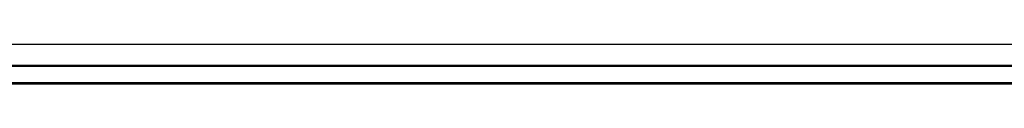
# Model space of a CAD drawing. Header units: millimetres. Extents: x -8544 to 51179, y -2070 to 23603.
# Tile 155 of 190: x 35512 to 36942, y 9392 to 9450. Entities that reach past the tile are written whole.
import ezdxf

# ---------------------------------------------------------------- set-up
doc = ezdxf.new("R2010")
doc.units = ezdxf.units.MM
doc.header["$LTSCALE"] = 0.5
doc.header["$MEASUREMENT"] = 0
doc.linetypes.add('PLINE', pattern=[0])
doc.layers.add('262- Taktekking(Nye konstruksjoner)', color=7, linetype='Continuous', lineweight=0)
doc.layers.add('265- Gesimser_ takrenner og nedløp(Nye konstruksjoner)', color=7, linetype='Continuous')

msp = doc.modelspace()

# ---------------------------------------------------------------- linework, layer by layer
at = {"layer": '262- Taktekking(Nye konstruksjoner)', "linetype": 'PLINE'}
msp.add_line((40611.9, 9392.4), (28071.9, 9392.4), dxfattribs=at)
at = {"layer": '265- Gesimser_ takrenner og nedløp(Nye konstruksjoner)', "linetype": 'PLINE'}
for p, q in [((27964.5, 9449.6), (40719.3, 9449.6)), ((28021.9, 9419.4), (40661.9, 9419.4)), ((28024.5, 9417.7), (40659.3, 9417.7)), ((40624.8, 9393.7), (28059.1, 9393.7)), ((28061.2, 9392.4), (40622.7, 9392.4))]:
    msp.add_line(p, q, dxfattribs=at)

doc.saveas('drawing.dxf')
